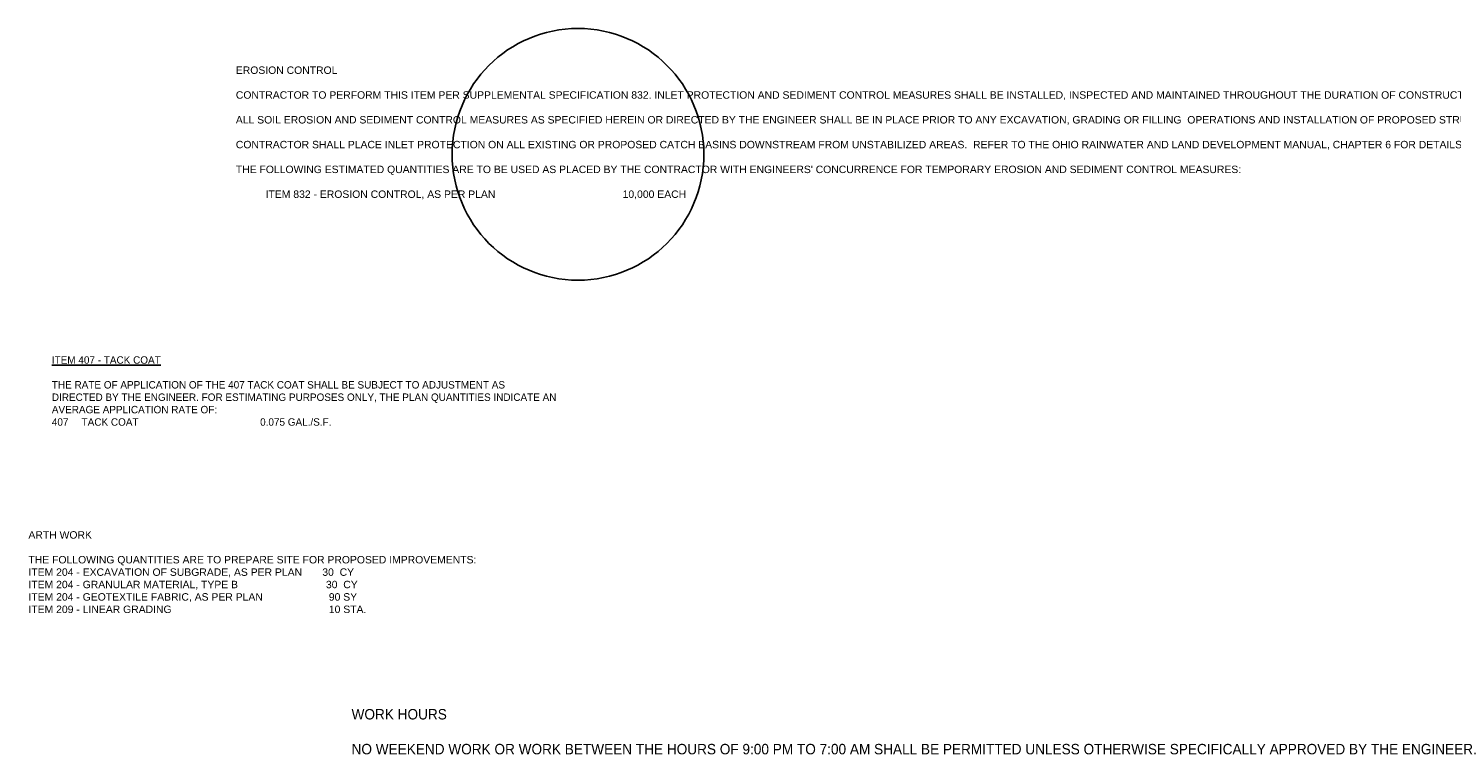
# Paper-space layout 'GENERAL NOTES' of a CAD drawing. Extents: x 0 to 77.7, y -21 to 22.
# Tile 3 of 4: x 37 to 63.8, y 5.8 to 19.5. Entities that reach past the tile are written whole.
import ezdxf

# ---------------------------------------------------------------- set-up
doc = ezdxf.new("R2010")
doc.units = 0
doc.header["$MEASUREMENT"] = 0
doc.layers.add('_Xref', color=7, linetype='Continuous')
doc.layers.add('SH_Text', color=7, linetype='Continuous')
doc.styles.add('_CT_P-Text-A', font='arial.ttf', dxfattribs={"height": 0.1})
doc.styles.add('Slanted-Normal', font='font31.shx', dxfattribs={"height": 0.14})

psp = doc.layouts.new('GENERAL NOTES')

# ---------------------------------------------------------------- linework, layer by layer
at = {"layer": '_Xref'}
psp.add_circle((47.324, 17.14), 2.369, dxfattribs=at)

# ---------------------------------------------------------------- texts
at = {"layer": '_Xref', "attachment_point": 1, "style": '_CT_P-Text-A'}
for s, insert, char_height, width in [("EROSION CONTROL \\P\\PCONTRACTOR TO PERFORM THIS ITEM PER SUPPLEMENTAL SPECIFICATION 832. INLET PROTECTION AND SEDIMENT CONTROL MEASURES SHALL BE INSTALLED, INSPECTED AND MAINTAINED THROUGHOUT THE DURATION OF CONSTRUCTION ACTIVITIES. ITEM 832 - EROSION CONTROL, AS PER PLAN\\P\\PALL SOIL EROSION AND SEDIMENT CONTROL MEASURES AS SPECIFIED HEREIN OR DIRECTED BY THE ENGINEER SHALL BE IN PLACE PRIOR TO ANY EXCAVATION, GRADING OR FILLING  OPERATIONS AND INSTALLATION OF PROPOSED STRUCTURES  OR UTILITIES.  THESE CONTROL MEASURES SHALL REMAIN IN PLACE UNTIL CONSTRUCTION IS COMPLETE AND THE AREA IS  STABILIZED AS ACCEPTED BY THE ENGINEER.\\P\\PCONTRACTOR SHALL PLACE INLET PROTECTION ON ALL EXISTING OR PROPOSED CATCH BASINS DOWNSTREAM FROM UNSTABILIZED AREAS.  REFER TO THE OHIO RAINWATER AND LAND DEVELOPMENT MANUAL, CHAPTER 6 FOR DETAILS.\\P\\PTHE FOLLOWING ESTIMATED QUANTITIES ARE TO BE USED AS PLACED BY THE CONTRACTOR WITH ENGINEERS' CONCURRENCE FOR TEMPORARY EROSION AND SEDIMENT CONTROL MEASURES:\\P\\P^IITEM 832 - EROSION CONTROL, AS PER PLAN ^I^I^I^I^I10,000 EACH", (40.884, 18.794), 0.14, 42.69317), ('ARTH WORK\\P\\PTHE FOLLOWING QUANTITIES ARE TO PREPARE SITE FOR PROPOSED IMPROVEMENTS:  \\PITEM 204 - EXCAVATION OF SUBGRADE, AS PER PLAN       30  CY\\PITEM 204 - GRANULAR MATERIAL, TYPE B^I^I^I30  CY^I\\PITEM 204 - GEOTEXTILE FABRIC, AS PER PLAN^I^I^I 90 SY\\PITEM 209 - LINEAR GRADING^I^I^I^I^I^I 10 STA.', (36.98, 10.047), 0.14, 8.83163), ('WORK HOURS\\P\\PNO WEEKEND WORK OR WORK BETWEEN THE HOURS OF 9:00 PM TO 7:00 AM SHALL BE PERMITTED UNLESS OTHERWISE SPECIFICALLY APPROVED BY THE ENGINEER.', (43.062, 6.7), 0.1969, 23.83321)]:
    psp.add_mtext(s, dxfattribs=dict(at, insert=insert, char_height=char_height, width=width))
at = {"layer": 'SH_Text', "insert": (37.421, 13.339), "char_height": 0.14, "attachment_point": 1, "style": 'Slanted-Normal'}
psp.add_mtext_dynamic_manual_height_columns('{\\L\\C2;ITEM 407 - TACK COAT \\P\\l\\C0;\\P}THE RATE OF APPLICATION OF THE 407 TACK COAT SHALL BE SUBJECT TO ADJUSTMENT AS DIRECTED BY THE ENGINEER. FOR ESTIMATING PURPOSES ONLY, THE PLAN QUANTITIES INDICATE AN AVERAGE APPLICATION RATE OF:\\P407^ITACK COAT^I^I^I^I^I0.075 GAL./S.F.', width=9.5, gutter_width=0.5, heights=[20.823], dxfattribs=at)

doc.saveas('drawing.dxf')
